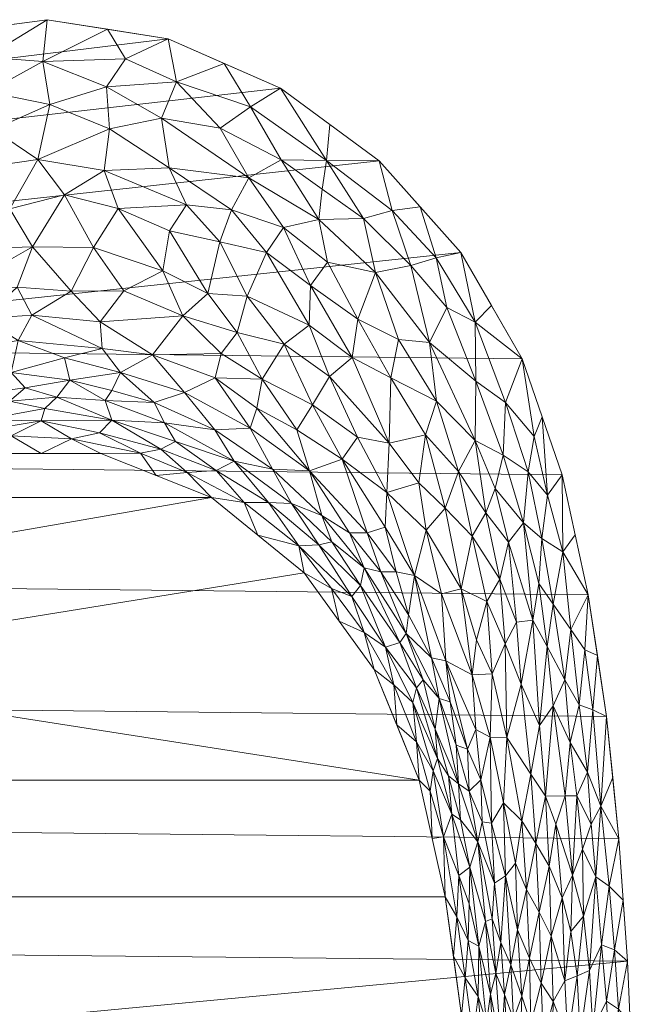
# Model space of a CAD drawing. Header units: millimetres. Extents: x -203 to 203, y 0 to 684.
# Tile 256 of 256: x -7 to 192, y 369 to 684. Entities that reach past the tile are written whole.
import ezdxf

# ---------------------------------------------------------------- set-up
doc = ezdxf.new("R2010")
doc.units = ezdxf.units.MM
doc.layers.add('A-GENM', color=13, linetype='Continuous')

# ---------------------------------------------------------------- blocks, each defined once
blk = doc.blocks.new('Model_CL26225-6DAMYCB - Model_CL26225-6DAMYCB-430334-Preview')
at = {"layer": 'A-GENM', "lineweight": 9}
mesh = blk.add_polyface(dxfattribs=at)
corners = [(171.46, 0, 400), (175.94, 0.49, 400), (180.23, 1.96, 400), (184.09, 4.33, 400), (187.33, 7.51, 400), (189.78, 11.32, 400), (191.29, 15.59, 400), (191.79, 20.09, 400), (191.6, 63.45, 400), (191.42, 106.81, 400), (191.25, 146.18, 400), (191.11, 185.54, 400), (191.09, 224.9, 400), (190.94, 264.27, 400), (190.44, 303.63, 400), (189.41, 342.98, 400), (187.66, 382.31, 400), (184.94, 421.57, 400), (180.92, 460.76, 400), (175.12, 499.7, 400), (166.72, 538.13, 400), (153.95, 575.36, 400), (134.26, 609.4, 400), (108.08, 638.75, 400), (76.41, 662.06, 400), (40.41, 677.81, 400), (1.61, 683.99, 400), (-37.32, 678.86, 400), (-73.68, 663.94, 400), (-105.81, 641.29, 400), (-132.56, 612.47, 400), (-152.92, 578.81, 400), (-166.29, 541.83, 400), (-175.01, 503.45, 400), (-181.02, 464.54, 400), (-185.18, 425.39, 400), (-188.01, 386.13, 400), (-189.85, 346.81, 400), (-190.94, 307.49, 400), (-191.48, 268.08, 400), (-191.66, 228.7, 400), (-191.68, 189.38, 400), (-191.8, 150, 400), (-191.89, 128.4, 400), (-191.99, 106.81, 400), (-192.18, 63.45, 400), (-192.36, 20.09, 400), (-191.87, 15.61, 400), (-190.35, 11.34, 400), (-187.91, 7.51, 400), (-184.67, 4.34, 400), (-180.81, 1.96, 400), (-176.52, 0.5, 400), (-172.03, 0, 400)]
mesh.append_faces([[corners[k] for k in face] for face in [(37, 16, 36)]], dxfattribs={"vtx0": -1, "vtx1": -1})
mesh.append_faces([[corners[k] for k in face] for face in [(9, 44, 0, 8)]], dxfattribs={"vtx0": -1, "vtx1": -1, "vtx2": -1})
mesh.append_faces([[corners[k] for k in face] for face in [(35, 17, 18, 34), (36, 16, 17, 35), (34, 18, 19, 33), (32, 20, 21, 31), (33, 19, 20, 32), (46, 50, 51)]], dxfattribs={"vtx0": -1, "vtx2": -1})
mesh.append_faces([[corners[k] for k in face] for face in [(46, 48, 49, 50)]], dxfattribs={"vtx0": -1, "vtx3": -1})
mesh.append_faces([[corners[k] for k in face] for face in [(21, 22, 31), (3, 4, 7, 2), (1, 2, 7), (52, 53, 46, 51), (45, 46, 53)]], dxfattribs={"vtx1": -1, "vtx2": -1})
mesh.append_faces([[corners[k] for k in face] for face in [(15, 16, 37, 38), (14, 15, 38, 39), (24, 25, 28, 29), (23, 24, 29, 30), (22, 23, 30, 31), (13, 14, 39, 40), (11, 12, 41, 42), (7, 8, 0, 1), (9, 10, 43, 44), (12, 13, 40, 41), (10, 11, 42, 43), (53, 0, 44, 45)]], dxfattribs={"vtx1": -1, "vtx3": -1})
mesh.append_faces([[corners[k] for k in face] for face in [(5, 6, 7, 4), (46, 47, 48)]], dxfattribs={"vtx2": -1})
mesh.append_faces([[corners[k] for k in face] for face in [(25, 26, 27, 28)]], dxfattribs={"vtx3": -1})
mesh = blk.add_polyface(dxfattribs=at)
corners = [(1.61, 683.99, 400), (-17.98, 671.95, 377.24), (-17.86, 681.42, 400), (-65.3, 651.35, 365.82), (-53.56, 640.61, 334.43), (-73.58, 630.39, 334.21), (-33.94, 649.6, 338.84), (-39.73, 663.22, 369.12), (-17.49, 660.83, 354.56), (-44.64, 570.74, 185.38), (-58.49, 574.71, 212.49), (-36.37, 584.6, 213.78), (-59.66, 626.84, 313.5), (-41.35, 635.05, 315.01), (-52.03, 619.12, 292.56), (0.22, 670.63, 372.03), (-22.8, 636.12, 307.93), (-7.64, 581.15, 190.06), (-26.83, 578.13, 190.05), (-18.86, 588.28, 212.32), (-69.75, 612.33, 296.5), (-35.74, 625.77, 294.08), (-47.08, 603.72, 260.09), (-61.8, 604.19, 273.48), (-15.64, 648.78, 330.28), (-29.93, 610.32, 262.02), (-10.32, 623.35, 280.34), (-45.53, 591.91, 236.64), (-27.13, 597.57, 236.4), (-78.22, 572.75, 234.26), (-61.23, 591.33, 249.34), (-3.08, 611.2, 256.56), (-1.37, 639.2, 309.81), (-3.33, 589.34, 211.16), (-7.93, 598.26, 231.76), (19.3, 578.66, 187.29), (-77.03, 587.25, 259.32), (-9.9, 570.99, 156.18), (-83.2, 596.35, 283.48), (-55.5, 671.4, 400), (-37.32, 678.86, 400), (2.52, 656.84, 344.3), (7.15, 627.9, 288.63), (9.37, 597.05, 229.55), (7.15, 575.67, 172.92), (-73.68, 663.94, 400)]
mesh.append_faces([[corners[k] for k in face] for face in [(0, 1, 2)]], dxfattribs={"vtx0": -1, "vtx1": -1})
mesh.append_faces([[corners[k] for k in face] for face in [(3, 4, 5), (6, 7, 8), (9, 10, 11), (12, 13, 14), (15, 1, 0), (13, 6, 16), (17, 18, 19), (14, 20, 12), (21, 14, 13), (14, 22, 23), (24, 16, 6), (25, 21, 26), (22, 25, 27), (14, 23, 20), (25, 28, 27), (10, 29, 30), (26, 31, 25), (26, 16, 32), (19, 33, 17), (34, 19, 28), (17, 33, 35), (29, 36, 30), (12, 5, 4), (18, 9, 11), (27, 10, 30), (19, 18, 11), (37, 18, 17), (28, 19, 11), (19, 34, 33), (27, 28, 11), (28, 25, 31), (10, 27, 11), (27, 30, 22), (23, 22, 30), (21, 22, 14), (36, 23, 30), (20, 23, 38), (13, 12, 4), (5, 12, 20), (6, 13, 4), (13, 16, 21), (7, 4, 3), (6, 8, 24), (4, 7, 6), (7, 3, 39), (8, 15, 41), (32, 16, 24), (41, 24, 8), (32, 42, 26), (26, 42, 31), (32, 24, 41), (15, 8, 1), (26, 21, 16), (22, 21, 25), (43, 33, 34), (17, 35, 44), (8, 7, 1), (40, 1, 7), (43, 34, 31), (31, 34, 28)]], dxfattribs={"vtx0": -1, "vtx1": -1, "vtx2": -1})
mesh.append_faces([[corners[k] for k in face] for face in [(1, 40, 2), (3, 45, 39)]], dxfattribs={"vtx0": -1, "vtx2": -1})
mesh.append_faces([[corners[k] for k in face] for face in [(39, 40, 7)]], dxfattribs={"vtx1": -1, "vtx2": -1})
mesh = blk.add_polyface(dxfattribs=at)
corners = [(1.61, 683.99, 400), (21.01, 680.9, 400), (0.22, 670.63, 372.03), (66.8, 656.06, 377.23), (43.11, 664.1, 373.42), (58.41, 669.93, 400), (19.91, 635.65, 306.26), (40.8, 636.49, 317.78), (46.26, 624.66, 299.01), (26.2, 597.07, 235.21), (38.73, 603.55, 254.48), (45.15, 589.09, 231.07), (57.14, 649.19, 354.53), (38.29, 652.44, 347.14), (21.61, 648.97, 332.56), (-1.37, 639.2, 309.81), (2.52, 656.84, 344.3), (45.71, 564.52, 167.72), (35.94, 561.32, 138.93), (25.16, 570.98, 166.31), (20.65, 662.51, 359.04), (7.15, 627.9, 288.63), (24.38, 623.48, 284.66), (16.5, 610.95, 258.37), (35.38, 576.58, 193.02), (55.53, 569.22, 195.82), (18.62, 587.13, 209.68), (9.37, 597.05, 229.55), (19.3, 578.66, 187.29), (7.15, 575.67, 172.92), (22.34, 565.14, 138.88), (8.93, 568.45, 144.9), (57.41, 577.05, 217.23), (26.7, 671.45, 379.49), (40.41, 677.81, 400), (66.3, 633.37, 332.71), (57.01, 612.84, 285.55), (60.69, 623.05, 307.87), (71.9, 609.42, 294.15), (65.75, 595.4, 261.91), (62.59, 583.81, 237.16), (53.19, 596.24, 251.58), (70.59, 568.8, 216.03), (40.84, 616.31, 279.67), (-3.08, 611.2, 256.56), (-3.33, 589.34, 211.16), (4.77, 563.09, 111.64), (20.2, 561.93, 117.21)]
mesh.append_faces([[corners[k] for k in face] for face in [(34, 33, 1)]], dxfattribs={"vtx0": -1, "vtx1": -1})
mesh.append_faces([[corners[k] for k in face] for face in [(3, 4, 5), (6, 7, 8), (9, 10, 11), (4, 12, 13), (14, 15, 16), (17, 18, 19), (14, 6, 15), (20, 16, 2), (21, 22, 23), (14, 7, 6), (17, 19, 24), (24, 25, 17), (11, 26, 9), (9, 27, 23), (28, 19, 29), (18, 30, 19), (29, 19, 31), (19, 28, 24), (26, 11, 24), (32, 24, 11), (21, 15, 6), (16, 20, 14), (33, 34, 4), (20, 13, 14), (35, 7, 13), (7, 14, 13), (36, 8, 37), (36, 37, 38), (39, 40, 41), (33, 4, 20), (13, 12, 35), (20, 4, 13), (4, 3, 12), (7, 35, 37), (1, 33, 2), (32, 42, 25), (41, 11, 10), (36, 43, 8), (36, 39, 41), (8, 43, 22), (37, 8, 7), (22, 21, 6), (44, 21, 23), (8, 22, 6), (22, 43, 10), (28, 45, 26), (46, 31, 47), (24, 28, 26), (24, 32, 25), (11, 40, 32), (27, 9, 26), (23, 22, 10), (23, 10, 9), (43, 36, 41), (45, 27, 26), (11, 41, 40), (41, 10, 43), (47, 31, 30), (19, 30, 31), (27, 44, 23), (2, 33, 20)]], dxfattribs={"vtx0": -1, "vtx1": -1, "vtx2": -1})
mesh.append_faces([[corners[k] for k in face] for face in [(4, 34, 5)]], dxfattribs={"vtx0": -1, "vtx2": -1})
mesh.append_faces([[corners[k] for k in face] for face in [(0, 1, 2)]], dxfattribs={"vtx1": -1, "vtx2": -1})
mesh = blk.add_polyface(dxfattribs=at)
corners = [(76.41, 662.06, 400), (91.19, 638.9, 373.42), (66.8, 656.06, 377.23), (66.3, 633.37, 332.71), (57.14, 649.19, 354.53), (76.68, 639.07, 354.9), (153.95, 575.36, 400), (148.55, 561.38, 361.98), (138.84, 587.05, 373.69), (112.22, 622.89, 377.52), (126.34, 607.69, 378.61), (118.25, 605.22, 357.28), (121.17, 624.08, 400), (85.62, 586.09, 269.23), (77.62, 580, 247.77), (65.75, 595.4, 261.91), (77.39, 617.4, 315.12), (71.9, 609.42, 294.15), (60.69, 623.05, 307.87), (91.48, 606.26, 313.45), (88.71, 619.97, 334.42), (106.88, 603.03, 332.19), (99.38, 575.71, 272.04), (86.06, 598.8, 292.49), (124.25, 580.59, 327.98), (103.04, 620.27, 356.66), (62.59, 583.81, 237.16), (114.25, 581.5, 308.73), (126.5, 561.76, 302.72), (111.78, 569.28, 283.47), (101.19, 588.03, 296.34), (111.29, 548.34, 247.83), (70.59, 568.8, 216.03), (57.41, 577.05, 217.23), (58.41, 669.93, 400), (92.25, 650.41, 400), (89.78, 629.64, 353.86), (129.73, 591.74, 358.88), (138.85, 549.15, 315.33), (139.01, 568.18, 344.27), (92.1, 569.7, 249.92), (86.67, 560.6, 224.11), (144.1, 592.38, 400), (57.01, 612.84, 285.55), (108.08, 638.75, 400), (134.26, 609.4, 400), (68.84, 559.51, 190.54), (55.53, 569.22, 195.82)]
mesh.append_faces([[corners[k] for k in face] for face in [(0, 1, 2), (3, 4, 5), (6, 7, 8), (9, 10, 11), (1, 5, 2), (10, 9, 12), (13, 14, 15), (16, 17, 18), (19, 20, 21), (22, 13, 23), (16, 18, 3), (11, 24, 21), (11, 21, 25), (15, 14, 26), (27, 28, 29), (19, 23, 16), (22, 23, 30), (22, 29, 31), (26, 32, 33), (25, 9, 11), (2, 5, 4), (1, 36, 5), (20, 16, 3), (20, 3, 5), (19, 16, 20), (17, 16, 23), (25, 20, 36), (30, 23, 19), (11, 37, 24), (24, 27, 21), (21, 30, 19), (22, 30, 29), (30, 27, 29), (21, 27, 30), (28, 27, 24), (38, 24, 39), (22, 40, 13), (40, 22, 31), (14, 13, 40), (17, 13, 15), (41, 14, 40), (26, 14, 32), (8, 7, 39), (10, 37, 11), (13, 17, 23), (17, 15, 43), (20, 25, 21), (9, 1, 44), (1, 9, 25), (45, 8, 10), (37, 10, 8), (8, 39, 37), (24, 37, 39), (14, 41, 32), (25, 36, 1), (20, 5, 36), (32, 46, 47)]], dxfattribs={"vtx0": -1, "vtx1": -1, "vtx2": -1})
mesh.append_faces([[corners[k] for k in face] for face in [(2, 34, 0), (1, 0, 35), (8, 42, 6), (9, 44, 12), (8, 45, 42)]], dxfattribs={"vtx0": -1, "vtx2": -1})
mesh.append_faces([[corners[k] for k in face] for face in [(12, 45, 10), (35, 44, 1)]], dxfattribs={"vtx1": -1, "vtx2": -1})
mesh = blk.add_polyface(dxfattribs=at)
corners = [(-10.48, 561.79, 105.42), (-5.45, 566.02, 130.77), (4.77, 563.09, 111.64), (-39.18, 550.37, 76.03), (-18.95, 555.82, 73.15), (-18.21, 552.43, 49.08), (-74.74, 532.39, 93.12), (-62.1, 545.22, 116.99), (-58.38, 540.84, 75.57), (-9.92, 550.71, 29.04), (-0.29, 555.44, 58.08), (-29.68, 568.96, 162.6), (-37.64, 559.24, 130), (-42.16, 562.08, 151.93), (-44.64, 570.74, 185.38), (-75.55, 537.83, 128.34), (-54.83, 530.88), (-69.7, 518.84), (-68.11, 527.65, 34.8), (-23.39, 563.65, 131.49), (-9.9, 570.99, 156.18), (-7.64, 581.15, 190.06), (7.15, 575.67, 172.92), (-64.9, 548.09, 141.71), (-55.37, 557.87, 159.3), (-51.12, 554.45, 135.08), (-78.22, 572.75, 234.26), (-58.49, 574.71, 212.49), (-75.64, 559.73, 202.09), (-26.83, 578.13, 190.05), (-29.73, 557.53, 102.31), (0.86, 559.37, 85.16), (8.93, 568.45, 144.9), (-48.36, 550.64, 103.79), (-30.55, 547.55, 37.04), (-43.36, 540.9, 25.59), (-55.84, 536.32, 37.83), (-72.8, 527.94, 57.93), (-43.68, 544.68, 51.11), (-63.73, 559.45, 180.23), (-79.81, 542.07, 160.43), (-76.14, 551.29, 180.65), (-0.27, 545), (-19.32, 545), (9.39, 549.67, 21.91), (-37.08, 537.94)]
mesh.append_faces([[corners[k] for k in face] for face in [(16, 35, 45)]], dxfattribs={"vtx0": -1, "vtx1": -1})
mesh.append_faces([[corners[k] for k in face] for face in [(0, 1, 2), (3, 4, 5), (6, 7, 8), (9, 5, 10), (11, 12, 13), (13, 14, 11), (15, 7, 6), (1, 19, 20), (21, 22, 20), (23, 24, 25), (26, 27, 28), (29, 11, 14), (3, 30, 4), (20, 19, 11), (2, 31, 0), (20, 22, 32), (1, 20, 32), (20, 11, 29), (0, 30, 19), (33, 25, 12), (13, 12, 25), (25, 7, 23), (0, 31, 4), (30, 3, 33), (0, 4, 30), (34, 5, 9), (35, 16, 36), (36, 37, 8), (8, 33, 3), (7, 25, 33), (38, 3, 34), (8, 37, 6), (38, 8, 3), (38, 35, 36), (7, 33, 8), (23, 7, 15), (24, 23, 39), (39, 23, 40), (14, 24, 39), (13, 25, 24), (27, 14, 39), (39, 41, 28), (14, 13, 24), (12, 11, 19), (19, 30, 12), (33, 12, 30), (27, 39, 28), (19, 1, 0), (32, 2, 1), (4, 31, 10), (10, 44, 9), (34, 9, 43), (9, 44, 42), (35, 38, 34), (8, 38, 36), (34, 45, 35), (37, 36, 18), (18, 36, 16), (3, 5, 34), (10, 5, 4)]], dxfattribs={"vtx0": -1, "vtx1": -1, "vtx2": -1})
mesh.append_faces([[corners[k] for k in face] for face in [(34, 43, 45)]], dxfattribs={"vtx0": -1, "vtx2": -1})
mesh.append_faces([[corners[k] for k in face] for face in [(16, 17, 18), (42, 43, 9)]], dxfattribs={"vtx1": -1, "vtx2": -1})
mesh = blk.add_polyface(dxfattribs=at)
corners = [(147.87, 544.45, 336.06), (138.85, 549.15, 315.33), (139.01, 568.18, 344.27), (160.19, 517.75, 349.68), (166.99, 513.51, 374.69), (163.82, 496.77, 344.14), (134.32, 501.62, 234.55), (128.01, 499.99, 209.85), (123.11, 520.44, 229.48), (162.05, 531.62, 372.82), (160.34, 556.74, 400), (166.72, 538.13, 400), (155.87, 539.09, 357.22), (148.55, 561.38, 361.98), (137.92, 518.49, 269.36), (146.71, 504.78, 282.06), (142.6, 497.53, 258.17), (126.5, 561.76, 302.72), (133.53, 539.18, 285.98), (99.34, 499.2, 54.97), (88.7, 515.71, 74.35), (102.1, 502.73, 89.92), (154.33, 522.75, 331.75), (149.53, 516.61, 306.46), (145.24, 533.74, 313.13), (129.28, 527.49, 257.18), (120.83, 535.55, 248.2), (122.94, 551, 277.46), (157.31, 491.58, 310.66), (142.3, 525.98, 293.32), (101.08, 550.22, 230.53), (111.29, 548.34, 247.83), (110.5, 532.54, 217.82), (119.45, 505.94, 190.25), (92.85, 516.71, 103.41), (103.31, 508.38, 124.88), (110, 521.42, 192.95), (96.21, 543.2, 205.84), (104.21, 519.63, 169.19), (108.57, 507.12, 148.37), (98.57, 519.53, 146.77), (124.25, 580.59, 327.98), (111.78, 569.28, 283.47), (157.74, 550.42, 378.58), (159.27, 503.36, 330.73), (175.12, 499.7, 400), (170.92, 518.91, 400), (153.95, 575.36, 400), (152.12, 491, 288.24), (92.1, 569.7, 249.92), (89.66, 525.15, 129.96), (113.54, 507.1, 170.22)]
mesh.append_faces([[corners[k] for k in face] for face in [(45, 4, 46)]], dxfattribs={"vtx0": -1, "vtx1": -1})
mesh.append_faces([[corners[k] for k in face] for face in [(0, 1, 2), (3, 4, 5), (6, 7, 8), (12, 0, 13), (14, 15, 16), (17, 1, 18), (19, 20, 21), (9, 3, 12), (22, 23, 24), (25, 26, 27), (28, 23, 22), (25, 6, 8), (14, 29, 15), (30, 31, 32), (25, 8, 26), (33, 8, 7), (34, 35, 21), (32, 33, 36), (36, 37, 32), (38, 39, 40), (1, 17, 41), (17, 18, 27), (2, 13, 0), (1, 24, 29), (17, 27, 42), (31, 26, 32), (22, 0, 12), (29, 24, 23), (43, 9, 12), (27, 18, 25), (31, 42, 27), (18, 14, 25), (25, 14, 6), (12, 3, 22), (3, 44, 22), (3, 9, 4), (44, 3, 5), (10, 9, 43), (11, 4, 9), (12, 13, 43), (47, 43, 13), (29, 14, 18), (6, 14, 16), (1, 29, 18), (29, 23, 15), (23, 48, 15), (22, 44, 28), (33, 32, 8), (30, 32, 37), (49, 31, 30), (1, 0, 24), (22, 24, 0), (40, 35, 50), (51, 39, 38), (35, 40, 39), (36, 51, 38), (32, 26, 8), (27, 26, 31), (51, 36, 33), (37, 36, 38)]], dxfattribs={"vtx0": -1, "vtx1": -1, "vtx2": -1})
mesh.append_faces([[corners[k] for k in face] for face in [(9, 10, 11), (43, 47, 10), (4, 11, 46)]], dxfattribs={"vtx0": -1, "vtx2": -1})
mesh = blk.add_polyface(dxfattribs=at)
corners = [(64.75, 529.31, 32.56), (46.5, 538.94, 24.28), (55.8, 539.52, 59.88), (31.57, 545.13, 24.29), (38.07, 546.42, 48.57), (72.62, 529.27, 67.58), (82.35, 515.39, 37.5), (68.84, 559.51, 190.54), (66.74, 553.1, 167.16), (55.53, 569.22, 195.82), (18.79, 545), (-0.27, 545), (9.39, 549.67, 21.91), (61.59, 542.5, 100.33), (39.21, 554.78, 106.67), (55.39, 552.63, 138.4), (20.2, 561.93, 117.21), (22.42, 555.63, 77.62), (79.98, 529.03, 101.68), (88.7, 515.71, 74.35), (18.42, 551.64, 44.75), (-0.29, 555.44, 58.08), (42.83, 548.86, 77.61), (45.71, 564.52, 167.72), (104.21, 519.63, 169.19), (85.74, 539.43, 169.94), (96.21, 543.2, 205.84), (35.94, 561.32, 138.93), (22.34, 565.14, 138.88), (101.08, 550.22, 230.53), (86.67, 560.6, 224.11), (92.1, 569.7, 249.92), (81.66, 552.56, 196.78), (73.85, 539.97, 134.71), (0.86, 559.37, 85.16), (70.59, 568.8, 216.03), (89.66, 525.15, 129.96), (92.85, 516.71, 103.41), (99.34, 499.2, 54.97), (69.16, 518.82), (54.3, 530.86), (36.55, 537.93), (98.57, 519.53, 146.77), (84.01, 506.79), (92.78, 501.76, 25.95), (103.31, 508.38, 124.88), (102.1, 502.73, 89.92), (4.77, 563.09, 111.64)]
mesh.append_faces([[corners[k] for k in face] for face in [(39, 6, 43), (10, 3, 41)]], dxfattribs={"vtx0": -1, "vtx1": -1})
mesh.append_faces([[corners[k] for k in face] for face in [(0, 1, 2), (3, 4, 1), (5, 6, 0), (7, 8, 9), (13, 14, 15), (16, 14, 17), (18, 5, 13), (5, 19, 6), (19, 5, 18), (17, 20, 21), (13, 2, 22), (8, 15, 23), (24, 25, 26), (23, 15, 27), (28, 27, 16), (29, 30, 31), (26, 32, 30), (25, 33, 8), (15, 8, 33), (8, 23, 9), (13, 15, 33), (27, 15, 14), (18, 13, 33), (2, 5, 0), (16, 27, 14), (14, 22, 17), (34, 17, 21), (20, 17, 4), (35, 32, 7), (36, 18, 33), (19, 18, 37), (18, 36, 37), (38, 6, 19), (6, 39, 0), (33, 25, 36), (42, 25, 24), (22, 2, 4), (13, 5, 2), (17, 22, 4), (13, 22, 14), (43, 6, 44), (38, 44, 6), (45, 37, 36), (19, 37, 46), (17, 47, 16), (17, 34, 47), (41, 3, 1), (12, 21, 20), (2, 1, 4), (3, 10, 12), (0, 40, 1), (20, 4, 3), (3, 12, 20), (30, 29, 26), (32, 26, 25), (7, 25, 8), (35, 30, 32), (25, 42, 36), (25, 7, 32)]], dxfattribs={"vtx0": -1, "vtx1": -1, "vtx2": -1})
mesh.append_faces([[corners[k] for k in face] for face in [(1, 40, 41)]], dxfattribs={"vtx0": -1, "vtx2": -1})
mesh.append_faces([[corners[k] for k in face] for face in [(10, 11, 12), (39, 40, 0)]], dxfattribs={"vtx1": -1, "vtx2": -1})
mesh = blk.add_polyface(dxfattribs=at)
corners = [(142.13, 20.08), (141.65, 15.64), (140.18, 11.39), (137.79, 7.57), (134.61, 4.38), (130.81, 1.99), (126.57, 0.5), (122.11, 0), (-122.68, 0), (-127.12, 0.5), (-131.37, 1.98), (-135.18, 4.38), (-138.36, 7.56), (-140.74, 11.38), (-142.22, 15.62), (-142.7, 20.08), (-142.55, 58.42), (-142.4, 96.76), (-142.24, 135.13), (-142.21, 173.45), (-142.08, 211.75), (-141.58, 250.13), (-140.44, 288.46), (-138.4, 326.75), (-135.05, 364.95), (-129.8, 402.93), (-121.48, 440.37), (-107.06, 475.85), (-84.56, 506.8), (-54.83, 530.88), (-19.32, 545), (18.79, 545), (54.3, 530.86), (84.01, 506.79), (106.5, 475.84), (120.91, 440.35), (129.23, 402.93), (134.48, 364.94), (137.83, 326.74), (139.87, 288.46), (141.01, 250.13), (141.51, 211.79), (141.63, 173.45), (141.67, 135.1), (141.82, 96.76), (141.98, 58.42)]
mesh.append_faces([[corners[k] for k in face] for face in [(23, 37, 38, 22), (28, 32, 33, 27), (8, 15, 16, 7), (44, 16, 17), (35, 26, 27), (32, 28, 29)]], dxfattribs={"vtx0": -1, "vtx2": -1})
mesh.append_faces([[corners[k] for k in face] for face in [(7, 45, 0, 5), (16, 44, 45, 7)]], dxfattribs={"vtx0": -1, "vtx2": -1, "vtx3": -1})
mesh.append_faces([[corners[k] for k in face] for face in [(0, 3, 4, 5), (22, 38, 39, 40), (27, 33, 34, 35), (15, 10, 11, 12)]], dxfattribs={"vtx0": -1, "vtx3": -1})
mesh.append_faces([[corners[k] for k in face] for face in [(23, 24, 37), (19, 20, 42)]], dxfattribs={"vtx1": -1, "vtx2": -1})
mesh.append_faces([[corners[k] for k in face] for face in [(43, 44, 17, 18), (42, 43, 18, 19), (36, 37, 24, 25), (40, 41, 21, 22), (35, 36, 25, 26), (41, 42, 20, 21)]], dxfattribs={"vtx1": -1, "vtx3": -1})
mesh.append_faces([[corners[k] for k in face] for face in [(5, 6, 7), (30, 31, 32, 29), (13, 14, 15, 12)]], dxfattribs={"vtx2": -1})
mesh.append_faces([[corners[k] for k in face] for face in [(8, 9, 10, 15)]], dxfattribs={"vtx2": -1, "vtx3": -1})
mesh.append_faces([[corners[k] for k in face] for face in [(0, 1, 2, 3)]], dxfattribs={"vtx3": -1})
mesh = blk.add_polyface(dxfattribs=at)
corners = [(161.37, 435.21, 282.87), (158.26, 419.99, 256.67), (156.7, 442.21, 264.7), (180.92, 460.76, 400), (179.11, 432.03, 373.04), (176.57, 462.87, 378.5), (169.55, 488.66, 363.4), (163.82, 496.77, 344.14), (166.99, 513.51, 374.69), (159.47, 457.8, 290.36), (175.12, 499.7, 400), (178.02, 480.23, 400), (174.04, 482.07, 379.87), (157.31, 491.58, 310.66), (161.95, 483.18, 323.25), (140.64, 440.4, 176.86), (141.05, 426.99, 161.06), (136.97, 436.85, 144.51), (172.17, 464.44, 357.06), (163.86, 464.11, 316.17), (167.7, 435.35, 314.92), (142.6, 497.53, 258.17), (146.71, 504.78, 282.06), (148.45, 483.98, 265.72), (143.66, 454.16, 211.66), (137.91, 474.07, 209.1), (144.33, 474.35, 238.13), (153.55, 471.07, 274.67), (149.02, 453.96, 237.94), (139.1, 456.53, 190.25), (139.28, 485.31, 230.38), (159.27, 503.36, 330.73), (152.12, 491, 288.24), (167.57, 472.48, 340.51), (174.84, 442.93, 356.45), (176.07, 426.19, 353.48), (171.42, 435.32, 334.06), (169.34, 452.45, 334.41), (170.04, 409.95, 312.98), (182.93, 441.16, 400), (149.53, 516.61, 306.46), (147.97, 433.12, 212.21), (144.04, 426.53, 181.43), (136.43, 450.29, 164.34), (153.85, 427.31, 238.92), (139.66, 420.54, 139.34), (184.94, 421.57, 400), (134.32, 501.62, 234.55), (164.72, 426.29, 294.17)]
mesh.append_faces([[corners[k] for k in face] for face in [(46, 4, 39)]], dxfattribs={"vtx0": -1, "vtx1": -1})
mesh.append_faces([[corners[k] for k in face] for face in [(0, 1, 2), (3, 4, 5), (6, 7, 8), (9, 0, 2), (13, 14, 9), (15, 16, 17), (6, 12, 18), (19, 20, 0), (21, 22, 23), (24, 25, 26), (27, 28, 23), (24, 29, 25), (30, 21, 26), (31, 14, 13), (32, 27, 23), (33, 7, 6), (34, 35, 36), (19, 33, 37), (36, 38, 20), (11, 5, 12), (6, 8, 10), (33, 6, 18), (5, 4, 34), (5, 34, 18), (4, 35, 34), (37, 36, 20), (18, 12, 5), (10, 12, 6), (37, 33, 18), (33, 19, 14), (34, 37, 18), (19, 37, 20), (34, 36, 37), (32, 40, 13), (22, 32, 23), (27, 2, 28), (23, 28, 26), (24, 41, 42), (23, 26, 21), (24, 26, 28), (30, 26, 25), (41, 24, 28), (29, 15, 43), (28, 44, 41), (13, 27, 32), (14, 31, 7), (15, 24, 42), (24, 15, 29), (16, 15, 42), (16, 45, 17), (1, 44, 2), (28, 2, 44), (0, 9, 19), (2, 27, 9), (13, 9, 27), (17, 43, 15), (33, 14, 7), (9, 14, 19), (21, 30, 47), (0, 20, 48)]], dxfattribs={"vtx0": -1, "vtx1": -1, "vtx2": -1})
mesh.append_faces([[corners[k] for k in face] for face in [(4, 3, 39), (5, 11, 3)]], dxfattribs={"vtx0": -1, "vtx2": -1})
mesh.append_faces([[corners[k] for k in face] for face in [(10, 11, 12)]], dxfattribs={"vtx1": -1, "vtx2": -1})
mesh = blk.add_polyface(dxfattribs=at)
corners = [(125.41, 443.34, 50.1), (131.37, 429.45, 74.45), (128.72, 422.21, 32.51), (110.09, 482.92, 56.26), (118.83, 465.26, 57.53), (112.81, 470.84, 28.78), (120.03, 452.57, 26.62), (120.91, 440.35), (113.7, 458.09), (126.05, 456.68, 92.94), (127.34, 466.55, 133.72), (133.55, 439.18, 117.92), (99.34, 499.2, 54.97), (103.28, 487.6, 27.48), (92.78, 501.76, 25.95), (119.99, 469.96, 83.62), (122.23, 472.43, 110.92), (129.41, 478.55, 175.32), (124.86, 479.48, 152.39), (119.45, 505.94, 190.25), (137.91, 474.07, 209.1), (139.1, 456.53, 190.25), (126.75, 447.26, 73.1), (130.29, 441.67, 92.37), (132.8, 451.54, 139.76), (130.82, 465.47, 156.09), (136.43, 450.29, 164.34), (136.97, 436.85, 144.51), (134.14, 427.65, 98.3), (114.74, 484.44, 97.38), (108.57, 507.12, 148.37), (116.68, 487.34, 123.71), (103.31, 508.38, 124.88), (117.5, 493.32, 149.69), (113.54, 507.1, 170.22), (95.25, 491.31), (102.1, 502.73, 89.92), (125.07, 421.64), (124.45, 436.77, 24.31), (128.01, 499.99, 209.85), (106.5, 475.84), (84.01, 506.79), (134.32, 501.62, 234.55), (139.66, 420.54, 139.34), (139.28, 485.31, 230.38)]
mesh.append_faces([[corners[k] for k in face] for face in [(40, 5, 8), (41, 14, 35)]], dxfattribs={"vtx0": -1, "vtx1": -1})
mesh.append_faces([[corners[k] for k in face] for face in [(0, 1, 2), (3, 4, 5), (9, 10, 11), (12, 13, 14), (9, 15, 16), (17, 18, 19), (20, 21, 17), (22, 9, 23), (24, 11, 10), (24, 25, 26), (11, 24, 27), (11, 28, 23), (9, 22, 15), (15, 3, 29), (30, 31, 32), (25, 18, 17), (31, 18, 10), (33, 31, 30), (34, 33, 30), (14, 13, 35), (32, 29, 36), (3, 36, 29), (2, 37, 38), (0, 38, 6), (20, 17, 39), (6, 38, 7), (4, 15, 22), (6, 4, 0), (8, 5, 6), (4, 6, 5), (5, 40, 13), (13, 12, 3), (13, 3, 5), (3, 12, 36), (0, 2, 38), (20, 39, 42), (17, 19, 39), (17, 21, 26), (23, 28, 1), (43, 28, 11), (22, 1, 0), (11, 23, 9), (1, 22, 23), (4, 22, 0), (25, 24, 10), (27, 24, 26), (11, 27, 43), (18, 25, 10), (26, 25, 17), (31, 10, 16), (18, 33, 19), (3, 15, 4), (16, 15, 29), (31, 16, 29), (9, 16, 10), (32, 31, 29), (18, 31, 33), (33, 34, 19), (20, 42, 44)]], dxfattribs={"vtx0": -1, "vtx1": -1, "vtx2": -1})
mesh.append_faces([[corners[k] for k in face] for face in [(6, 7, 8), (13, 40, 35)]], dxfattribs={"vtx0": -1, "vtx2": -1})
mesh.append_faces([[corners[k] for k in face] for face in [(37, 7, 38)]], dxfattribs={"vtx1": -1, "vtx2": -1})
mesh = blk.add_polyface(dxfattribs=at)
corners = [(175.45, 379.32, 329.55), (177.56, 409.4, 353.31), (179.34, 387.54, 354.27), (162.56, 412.76, 274.86), (158.26, 419.99, 256.67), (161.37, 435.21, 282.87), (134.14, 427.65, 98.3), (137.14, 412.44, 99.38), (131.37, 429.45, 74.45), (128.72, 422.21, 32.51), (133.57, 409.82, 57.57), (163.2, 390.4, 266.56), (166.77, 402.65, 291.95), (167.57, 376.06, 284.76), (181.83, 406.35, 375.67), (183.54, 385.93, 377.48), (171.52, 377.63, 307.23), (169.54, 391.86, 301.99), (173.62, 396.74, 326.2), (140.03, 387.13, 90.13), (142.16, 395.03, 124.48), (144.04, 426.53, 181.43), (147.97, 433.12, 212.21), (148.56, 409.71, 193.66), (132.97, 396.55, 28.37), (131.85, 383.94), (129.23, 402.93), (159.35, 398, 249.19), (159.98, 375.32, 241.27), (164.72, 426.29, 294.17), (155.32, 405.34, 231.11), (153.85, 427.31, 238.92), (145, 407.36, 166.42), (147.08, 388.32, 163.45), (139.66, 420.54, 139.34), (144.28, 395.91, 147.25), (145.47, 378.34, 138.31), (136.97, 400.68, 77.52), (136.64, 388.93, 55.85), (170.04, 409.95, 312.98), (171.42, 435.32, 334.06), (173.21, 418.21, 334.02), (125.07, 421.64), (176.07, 426.19, 353.48), (179.11, 432.03, 373.04), (184.94, 421.57, 400), (186.3, 401.94, 400), (187.66, 382.31, 400), (151.81, 413.73, 216.97), (152.44, 392.38, 204.89), (150.24, 381.14, 181.78), (141.05, 426.99, 161.06), (156.23, 383.3, 222.87), (167.7, 435.35, 314.92)]
mesh.append_faces([[corners[k] for k in face] for face in [(42, 9, 26), (46, 14, 45)]], dxfattribs={"vtx0": -1, "vtx1": -1})
mesh.append_faces([[corners[k] for k in face] for face in [(0, 1, 2), (3, 4, 5), (6, 7, 8), (9, 8, 10), (11, 12, 13), (14, 15, 2), (16, 17, 18), (19, 7, 20), (21, 22, 23), (27, 11, 28), (3, 29, 12), (30, 31, 4), (11, 27, 3), (32, 23, 33), (34, 7, 6), (34, 32, 35), (35, 36, 20), (37, 7, 19), (37, 19, 38), (7, 34, 20), (32, 21, 23), (9, 24, 26), (10, 38, 24), (9, 10, 24), (7, 10, 8), (1, 14, 2), (39, 40, 41), (17, 13, 12), (12, 39, 17), (17, 39, 18), (1, 18, 41), (43, 1, 41), (14, 44, 45), (39, 12, 29), (18, 39, 41), (1, 0, 18), (44, 14, 1), (14, 46, 15), (31, 30, 48), (48, 22, 31), (23, 49, 50), (35, 32, 33), (51, 32, 34), (32, 51, 21), (34, 35, 20), (27, 4, 3), (29, 3, 5), (12, 11, 3), (52, 49, 30), (30, 4, 27), (52, 30, 27), (49, 23, 48), (49, 48, 30), (22, 48, 23), (23, 50, 33), (38, 10, 37), (10, 7, 37), (1, 43, 44), (40, 43, 41), (29, 53, 39)]], dxfattribs={"vtx0": -1, "vtx1": -1, "vtx2": -1})
mesh.append_faces([[corners[k] for k in face] for face in [(24, 25, 26)]], dxfattribs={"vtx0": -1, "vtx2": -1})
mesh.append_faces([[corners[k] for k in face] for face in [(46, 47, 15)]], dxfattribs={"vtx1": -1, "vtx2": -1})
mesh = blk.add_polyface(dxfattribs=at)
corners = [(183.54, 385.93, 377.48), (180.92, 369.53, 357.25), (179.34, 387.54, 354.27), (143.76, 371.72, 111.98), (140.03, 387.13, 90.13), (142.16, 395.03, 124.48), (138.17, 358.18, 33.66), (135.6, 377, 27.75), (139.82, 370.98, 66.88), (167.57, 376.06, 284.76), (169.54, 391.86, 301.99), (171.52, 377.63, 307.23), (136.64, 388.93, 55.85), (147.21, 354.18, 133.23), (145.02, 348.22, 102.56), (188.53, 362.65, 400), (185.74, 347.16, 379.33), (184.83, 366.97, 378.97), (168.53, 357.31, 283.72), (132.97, 396.55, 28.37), (173.62, 396.74, 326.2), (175.45, 379.32, 329.55), (149.27, 355.21, 155.45), (148.22, 371.64, 158.5), (151.09, 363.8, 176.41), (156.23, 383.3, 222.87), (159.35, 398, 249.19), (159.98, 375.32, 241.27), (152.44, 392.38, 204.89), (153.82, 371.16, 200.5), (160.72, 356.76, 237.94), (156.73, 362.29, 215.2), (172.51, 358.3, 306.51), (168.93, 334.58, 280.05), (145.47, 378.34, 138.31), (147.08, 388.32, 163.45), (150.24, 381.14, 181.78), (163.82, 369.41, 260.96), (141.74, 350.77, 66.95), (142.53, 362.56, 87.94), (149.8, 340.3, 150.83), (152.94, 345.19, 180.44), (157.87, 346.49, 215.99), (134.48, 364.94), (176.57, 360.67, 329.96), (164.99, 339.47, 258.05), (163.57, 352.66, 253.53), (136.15, 345.84), (131.85, 383.94), (173.31, 334.62, 305.23), (163.2, 390.4, 266.56), (189.41, 342.98, 400), (187.66, 382.31, 400), (182.05, 350.85, 358.73), (144.28, 395.91, 147.25)]
mesh.append_faces([[corners[k] for k in face] for face in [(0, 1, 2), (3, 4, 5), (6, 7, 8), (9, 10, 11), (12, 8, 7), (3, 13, 14), (15, 16, 17), (18, 9, 11), (19, 12, 7), (20, 21, 11), (22, 23, 24), (25, 26, 27), (28, 25, 29), (27, 30, 31), (32, 33, 18), (5, 34, 3), (23, 35, 36), (37, 9, 18), (38, 39, 14), (4, 8, 12), (8, 39, 38), (13, 22, 40), (29, 41, 24), (31, 30, 42), (42, 41, 31), (39, 4, 3), (6, 8, 38), (6, 43, 7), (32, 18, 11), (44, 2, 1), (18, 45, 46), (21, 32, 11), (48, 19, 7), (44, 49, 32), (50, 9, 37), (21, 44, 32), (2, 44, 21), (17, 0, 52), (1, 17, 53), (17, 16, 53), (17, 1, 0), (44, 1, 53), (4, 39, 8), (14, 39, 3), (54, 35, 34), (24, 23, 36), (13, 3, 34), (27, 50, 37), (30, 27, 37), (27, 31, 25), (29, 25, 31), (46, 30, 37), (41, 29, 31), (29, 24, 36), (18, 46, 37), (29, 36, 28), (23, 13, 34), (41, 22, 24), (13, 23, 22), (34, 35, 23)]], dxfattribs={"vtx0": -1, "vtx1": -1, "vtx2": -1})
mesh.append_faces([[corners[k] for k in face] for face in [(7, 43, 48), (17, 52, 15)]], dxfattribs={"vtx0": -1, "vtx2": -1})
mesh.append_faces([[corners[k] for k in face] for face in [(47, 43, 6), (15, 51, 16)]], dxfattribs={"vtx1": -1, "vtx2": -1})

msp = doc.modelspace()

# ---------------------------------------------------------------- block references
at = {"layer": 'A-GENM', "lineweight": 9}
msp.add_blockref('Model_CL26225-6DAMYCB - Model_CL26225-6DAMYCB-430334-Preview', (0, 0), dxfattribs=at)

doc.saveas('drawing.dxf')
